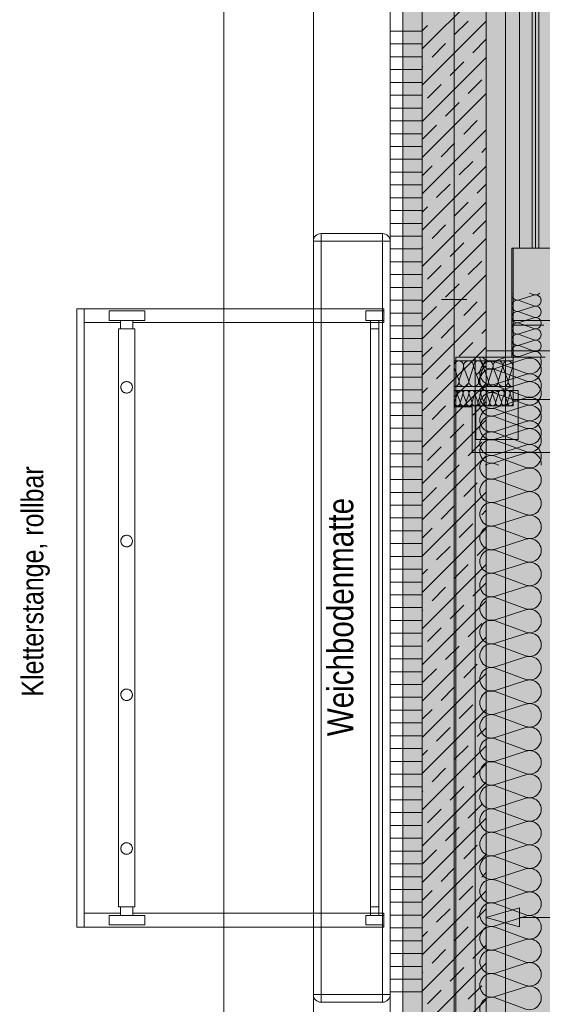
# Model space of a CAD drawing. Extents: x -720 to 300, y 62 to 1162.
# Tile 26 of 143: x -32 to 9, y 270 to 347. Entities that reach past the tile are written whole.
import ezdxf
from ezdxf.lldxf.tags import DXFTag

# ---------------------------------------------------------------- set-up
doc = ezdxf.new("R2010")
doc.units = 0
doc.layers.get('0').update_dxf_attribs({"lineweight": 13})
for name, color, linetype, lineweight, true_color in [('00 -Bauelemente -Dämmung innen', 7, 'Continuous', 9, 0xff7fe6), ('00 -Bauelemente -Gipskarton', 7, 'Continuous', 9, 0xff7fe6), ('30 -33 Aussenwände- 2 nichttragend', 7, 'Continuous', 9, 0x003dff), ('30 -33 Aussenwände- 7 Fassade_ Elemente', 7, 'Continuous', 9, 0x00aacc), ('30 -34 Innenwände- 1 tragend', 7, 'Continuous', 13, 0xdd0806), ('30 -34 Innenwände- 2 nichttragend', 7, 'Continuous', 18, 0xff7fe6), ('30 -35 Decken- 1 Konstruktion-Träger- Stahlbeton', 7, 'Continuous', 13, 0x33aa00), ('60- 61 allgemeine Ausstattung- 1 Möbel', 7, 'Continuous', 9, 0x00cccc), ('70 -72 Beschriftung- 2 Beschriftung Bauteile', 7, 'Continuous', 9, 0x9999ff), ('70 -76 Bemaßung- 2 Allgemein', 9, 'Continuous', 5, 0x808080), ('iwb_Layout BA_Markierung', 7, 'Continuous', 9, 0xbadcdc), ('iwb_Schraffur_BW', 7, 'Continuous', 13, 0x7400e8), ('iwb_Schraffur_F90_feuerbestaendig', 1, 'Continuous', 13, 0xff0000), ('iwb_Schraffur_Unterzug', 7, 'Continuous', 5, 0xffffcc)]:
    doc.layers.add(name, color=color, linetype=linetype, lineweight=lineweight, true_color=true_color)
doc.layers.add('70 -71 Achsen- 1 Gebäudeachsen', color=7, linetype='STRICHPUNKT2-A06G94018I', lineweight=18)
doc.styles.get("Standard").update_dxf_attribs({"font": 'ARIALN.TTF'})
tags = doc.linetypes.add('fein_strichliert-A06G94028I', pattern=[4, 1, -2, 1]).pattern_tags.tags
tags[8:9] = [DXFTag(74, 4), DXFTag(75, 0), DXFTag(340, '0'), DXFTag(46, 0.0), DXFTag(50, 0.0), DXFTag(44, 0.0), DXFTag(45, 0.0)]
tags[6:7] = [DXFTag(74, 4), DXFTag(75, 0), DXFTag(340, '0'), DXFTag(46, 0.0), DXFTag(50, 0.0), DXFTag(44, 0.0), DXFTag(45, 0.0)]
tags[4:5] = [DXFTag(74, 4), DXFTag(75, 0), DXFTag(340, '0'), DXFTag(46, 0.0), DXFTag(50, 0.0), DXFTag(44, 0.0), DXFTag(45, 0.0)]
tags = doc.linetypes.add('STRICHPUNKT2-A06G94018I', pattern=[12.7, 6.35, -3.175, 0, -3.175]).pattern_tags.tags
tags[10:11] = [DXFTag(74, 4), DXFTag(75, 0), DXFTag(340, '0'), DXFTag(46, 0.0), DXFTag(50, 0.0), DXFTag(44, 0.0), DXFTag(45, 0.0)]
tags[8:9] = [DXFTag(74, 4), DXFTag(75, 0), DXFTag(340, '0'), DXFTag(46, 0.0), DXFTag(50, 0.0), DXFTag(44, 0.0), DXFTag(45, 0.0)]
tags[6:7] = [DXFTag(74, 4), DXFTag(75, 0), DXFTag(340, '0'), DXFTag(46, 0.0), DXFTag(50, 0.0), DXFTag(44, 0.0), DXFTag(45, 0.0)]
tags[4:5] = [DXFTag(74, 4), DXFTag(75, 0), DXFTag(340, '0'), DXFTag(46, 0.0), DXFTag(50, 0.0), DXFTag(44, 0.0), DXFTag(45, 0.0)]

# ---------------------------------------------------------------- blocks, each defined once
blk = doc.blocks.new('Polygon-A06G93ZV8I')
at = {"color": 0, "linetype": 'ByBlock', "lineweight": -2, "ltscale": 0.13}
blk.add_solid([(4.854, 86.708), (4.686, 1083.814), (76.501, 86.518), (76.501, 1083.814)], dxfattribs=at)
blk = doc.blocks.new('Referenz-A06G94038I')
at = {"layer": '00 -Bauelemente -Dämmung innen', "color": 0, "linetype": 'Continuous', "lineweight": -2, "ltscale": 0.13}
for p, q in [((6.743, 328.912), (6.743, 476.212)), ((7.743, 328.912), (7.743, 476.212))]:
    blk.add_line(p, q, dxfattribs=at)
at = {"layer": '00 -Bauelemente -Gipskarton', "color": 0, "linetype": 'Continuous', "lineweight": -2, "ltscale": 0.13}
for p, q in [((7.743, 328.912), (7.743, 476.212)), ((7.993, 328.912), (7.993, 476.212)), ((8.243, 328.912), (8.243, 476.212))]:
    blk.add_line(p, q, dxfattribs=at)
at = {"layer": '30 -33 Aussenwände- 2 nichttragend', "color": 0, "linetype": 'fein_strichliert-A06G94028I', "lineweight": -2, "ltscale": 0.13}
blk.add_line((4.143, 320.912), (76.456, 320.912), dxfattribs=at)
at = {"layer": '30 -33 Aussenwände- 7 Fassade_ Elemente', "color": 0, "linetype": 'Continuous', "lineweight": -2, "ltscale": 0.13}
for p, q in [((6.143, 328.912), (10.283, 328.912)), ((6.143, 323.272), (6.143, 328.912)), ((6.243, 322.912), (6.243, 328.912)), ((6.243, 328.912), (6.243, 320.412)), ((6.243, 328.912), (8.643, 328.912)), ((76.456, 328.912), (6.243, 328.912)), ((1.643, 323.912), (1.643, 325.912)), ((1.643, 323.912), (1.643, 325.912)), ((6.143, 320.412), (6.143, 325.412)), ((7.868, 325.242), (6.718, 324.872)), ((7.868, 325.285), (7.524, 325.412)), ((0.643, 324.912), (2.643, 324.912)), ((0.643, 324.912), (2.643, 324.912)), ((6.718, 324.829), (7.868, 324.404)), ((7.868, 324.361), (6.718, 323.991)), ((6.718, 323.948), (7.868, 323.523)), ((10.283, 323.272), (6.143, 323.272)), ((10.283, 323.272), (6.143, 323.272)), ((6.143, 323.272), (6.143, 320.412)), ((6.243, 322.912), (6.243, 317.112)), ((8.643, 322.912), (6.243, 322.912)), ((7.868, 323.48), (6.718, 323.11)), ((6.718, 323.067), (7.868, 322.642)), ((7.868, 322.599), (6.718, 322.229)), ((6.718, 322.186), (7.868, 321.761)), ((7.868, 321.718), (6.718, 321.349)), ((6.718, 321.305), (7.868, 320.88)), ((7.868, 320.837), (6.718, 320.468)), ((6.243, 320.112), (1.643, 320.112)), ((1.783, 320.412), (1.783, 224.412)), ((1.783, 311.972), (1.783, 320.412)), ((1.783, 320.412), (3.283, 320.412)), ((8.743, 320.412), (1.783, 320.412)), ((3.283, 320.412), (6.143, 320.412)), ((3.283, 320.412), (3.283, 311.972)), ((3.283, 311.972), (3.283, 320.412)), ((3.283, 320.412), (8.743, 320.412)), ((3.283, 224.412), (3.283, 320.412)), ((5.716, 320.412), (4.843, 320.131)), ((4.843, 319.525), (7.243, 320.296)), ((4.843, 320.041), (7.243, 319.154)), ((6.143, 320.412), (8.743, 320.412)), ((6.243, 318.112), (6.243, 320.112)), ((2.005, 318.612), (1.643, 319.593)), ((2.043, 318.612), (2.364, 319.612)), ((2.402, 319.612), (2.771, 318.612)), ((2.809, 318.612), (3.13, 319.612)), ((3.168, 319.612), (3.537, 318.612)), ((3.575, 318.612), (3.896, 319.612)), ((3.934, 319.612), (4.303, 318.612)), ((4.341, 318.612), (4.662, 319.612)), ((4.7, 319.612), (5.069, 318.612)), ((7.243, 318.548), (4.843, 319.435)), ((7.243, 319.064), (4.843, 318.293)), ((5.107, 318.612), (5.428, 319.612)), ((5.466, 319.612), (5.836, 318.612)), ((5.873, 318.612), (6.194, 319.612)), ((4.843, 317.687), (7.243, 318.458)), ((4.843, 317.687), (7.243, 318.458)), ((4.843, 318.203), (7.243, 317.316)), ((1.643, 318.112), (6.243, 318.112)), ((1.643, 317.812), (6.243, 317.812)), ((1.864, 317.512), (1.672, 316.912)), ((2.109, 316.912), (1.887, 317.512)), ((2.324, 317.512), (2.131, 316.912)), ((2.568, 316.912), (2.347, 317.512)), ((2.784, 317.512), (2.591, 316.912)), ((3.028, 316.912), (2.806, 317.512)), ((3.243, 317.512), (3.05, 316.912)), ((3.488, 316.912), (3.266, 317.512)), ((3.703, 317.512), (3.51, 316.912)), ((3.947, 316.912), (3.725, 317.512)), ((4.163, 317.512), (3.97, 316.912)), ((4.407, 316.912), (4.185, 317.512)), ((4.622, 317.512), (4.429, 316.912)), ((4.866, 316.912), (4.645, 317.512)), ((7.243, 316.709), (4.843, 317.597)), ((7.243, 316.709), (4.843, 317.597)), ((5.082, 317.512), (4.889, 316.912)), ((5.326, 316.912), (5.104, 317.512)), ((5.541, 317.512), (5.349, 316.912)), ((5.786, 316.912), (5.564, 317.512)), ((6.001, 317.512), (5.808, 316.912)), ((6.024, 317.512), (6.243, 316.92)), ((6.243, 317.812), (6.243, 316.612)), ((6.643, 317.812), (6.243, 317.812)), ((6.243, 317.812), (6.243, 316.612)), ((6.643, 313.972), (6.643, 317.812)), ((7.243, 317.226), (4.843, 316.454)), ((6.243, 317.112), (9.543, 317.112)), ((6.243, 316.612), (1.643, 316.612)), ((1.643, 316.532), (3.043, 316.532)), ((3.043, 316.532), (3.043, 312.972)), ((6.243, 316.612), (3.343, 316.612)), ((3.343, 316.612), (3.343, 313.972)), ((4.843, 315.848), (7.243, 316.619)), ((4.843, 315.848), (7.243, 316.619)), ((4.843, 316.364), (7.243, 315.477)), ((7.243, 314.871), (4.843, 315.758)), ((7.243, 314.871), (4.843, 315.758)), ((7.243, 315.387), (4.843, 314.616)), ((4.843, 314.009), (7.243, 314.781)), ((4.843, 314.009), (7.243, 314.781)), ((4.843, 314.526), (7.243, 313.639)), ((3.343, 313.972), (6.643, 313.972)), ((7.243, 313.032), (4.843, 313.919)), ((3.043, 312.972), (9.543, 312.972)), ((7.243, 313.549), (4.843, 312.777)), ((4.843, 312.171), (7.243, 312.942)), ((4.843, 312.687), (7.243, 311.8)), ((4.843, 312.081), (5.137, 311.972)), ((7.243, 311.71), (4.843, 310.939)), ((4.843, 310.849), (7.243, 309.961)), ((7.243, 309.871), (4.843, 309.1)), ((4.843, 309.01), (7.243, 308.123)), ((7.243, 308.033), (4.843, 307.262)), ((4.843, 307.172), (7.243, 306.284)), ((7.243, 306.194), (4.843, 305.423)), ((4.843, 305.333), (7.243, 304.446)), ((7.243, 304.356), (4.843, 303.585)), ((4.843, 303.495), (7.243, 302.607)), ((7.243, 302.517), (4.843, 301.746)), ((4.843, 301.656), (7.243, 300.769)), ((7.243, 300.679), (4.843, 299.907)), ((4.843, 299.817), (7.243, 298.93)), ((7.243, 298.84), (4.843, 298.069)), ((4.843, 297.979), (7.243, 297.092)), ((7.243, 297.002), (4.843, 296.23)), ((4.843, 296.14), (7.243, 295.253)), ((7.243, 295.163), (4.843, 294.392)), ((4.843, 294.302), (7.243, 293.415)), ((7.243, 293.325), (4.843, 292.553)), ((4.843, 292.463), (7.243, 291.576)), ((7.243, 291.486), (4.843, 290.715)), ((4.843, 290.625), (7.243, 289.738)), ((7.243, 289.648), (4.843, 288.876)), ((4.843, 288.786), (7.243, 287.899)), ((7.243, 287.809), (4.843, 287.038)), ((4.843, 286.948), (7.243, 286.061)), ((7.243, 285.971), (4.843, 285.199)), ((4.843, 285.109), (7.243, 284.222)), ((7.243, 284.132), (4.843, 283.361)), ((4.843, 283.271), (7.243, 282.384)), ((7.243, 282.294), (4.843, 281.522)), ((4.843, 281.432), (7.243, 280.545)), ((7.243, 280.455), (4.843, 279.684)), ((4.843, 279.594), (7.243, 278.706)), ((7.243, 278.616), (4.843, 277.845)), ((4.843, 277.755), (7.243, 276.868)), ((7.243, 276.778), (4.843, 276.007)), ((4.843, 275.917), (7.243, 275.029)), ((7.243, 274.939), (4.843, 274.168)), ((4.843, 274.078), (7.243, 273.191)), ((7.243, 273.101), (4.843, 272.33)), ((4.843, 272.24), (7.243, 271.352)), ((7.243, 271.262), (4.843, 270.491)), ((4.843, 270.401), (7.243, 269.514))]:
    blk.add_line(p, q, dxfattribs=at)
for centre, major_axis, end_param in [((6.583, 325.291), (-0.423, 0.121), 2.160679), ((8.003, 325.704), (-0.135, -0.419), 1.157172), ((8.003, 324.823), (0.356, 0.258), 1.254884), ((6.583, 324.41), (0.135, 0.419), 3.765224), ((6.583, 324.41), (-0.356, 0.258), 1.255075), ((6.583, 324.41), (0.135, 0.419), 1.255075), ((8.003, 324.823), (-0.135, -0.419), 1.254884), ((8.003, 323.942), (0.356, 0.258), 1.254884), ((8.003, 323.942), (-0.135, -0.419), 3.764652), ((8.003, 324.823), (0.356, -0.258), 1.254884), ((6.583, 323.529), (0.135, 0.419), 3.765224), ((6.583, 323.529), (-0.356, 0.258), 1.255075), ((6.583, 324.41), (-0.356, -0.258), 1.255075), ((6.583, 323.529), (0.135, 0.419), 1.255075), ((8.003, 323.942), (-0.135, -0.419), 1.254884), ((8.003, 323.942), (0.356, -0.258), 1.254884), ((6.583, 322.648), (0.135, 0.419), 3.765224), ((6.583, 323.529), (-0.356, -0.258), 1.255075), ((8.003, 323.061), (-0.135, -0.419), 3.764652), ((8.003, 323.061), (0.356, 0.258), 1.254884), ((8.003, 323.061), (0.356, -0.258), 1.254884), ((6.583, 321.767), (0.135, 0.419), 3.765224), ((8.003, 323.061), (-0.135, -0.419), 1.254884), ((8.003, 322.18), (-0.135, -0.419), 3.764652), ((6.583, 320.886), (0.135, 0.419), 3.765224), ((8.003, 321.299), (-0.135, -0.419), 3.764652), ((8.003, 320.418), (0.44, -0.006), 1.896254), ((2, 319.73), (0.127, 0.361), 1.543158), ((2, 319.73), (0.364, -0.117), 1.543158), ((2.766, 319.73), (0.364, -0.117), 3.765224), ((2.766, 319.73), (-0.225, 0.31), 1.255075), ((2.766, 319.73), (0.225, 0.31), 1.255075), ((2.766, 319.73), (0.364, -0.117), 1.255075), ((3.532, 319.73), (0.364, -0.117), 3.765224), ((3.532, 319.73), (-0.225, 0.31), 1.255075), ((3.532, 319.73), (0.225, 0.31), 1.255075), ((4.561, 320.399), (-0.918, 0.013), 1.896254), ((3.532, 319.73), (0.364, -0.117), 1.255075), ((4.561, 319.167), (0.282, 0.874), 1.255075), ((4.561, 321.006), (-0.701, -0.593), 1.180173), ((4.298, 319.73), (0.364, -0.117), 3.765224), ((5.064, 319.73), (0.364, -0.117), 3.765224), ((5.83, 319.73), (0.364, -0.117), 3.765224), ((7.524, 319.422), (-0.282, -0.874), 3.765224), ((7.524, 320.028), (-0.282, -0.874), 2.313356), ((4.561, 319.167), (-0.744, 0.539), 1.255075), ((4.561, 318.561), (0.282, 0.874), 3.764652), ((4.561, 318.561), (0.282, 0.874), 3.764652), ((7.524, 318.19), (0.744, 0.539), 1.254884), ((1.641, 318.495), (0.002, -0.383), 1.878013), ((2.407, 318.495), (-0.364, 0.117), 1.254884), ((2.407, 318.495), (0.225, -0.31), 1.254884), ((3.173, 318.495), (-0.364, 0.117), 1.254884), ((3.173, 318.495), (-0.364, 0.117), 3.764652), ((3.173, 318.495), (0.225, -0.31), 1.254884), ((3.939, 318.495), (-0.364, 0.117), 1.254884), ((3.939, 318.495), (-0.364, 0.117), 3.764652), ((4.561, 317.329), (0.282, 0.874), 3.765224), ((4.561, 319.167), (-0.744, -0.539), 1.255075), ((4.561, 317.329), (0.282, 0.874), 1.255075), ((3.939, 318.495), (0.225, -0.31), 1.254884), ((4.705, 318.495), (-0.364, 0.117), 3.764652), ((5.471, 318.495), (-0.364, 0.117), 3.764652), ((6.237, 318.495), (-0.364, 0.117), 1.896254), ((7.524, 317.584), (-0.282, -0.874), 3.765224), ((7.524, 317.584), (-0.282, -0.874), 3.765224), ((7.524, 318.19), (0.744, -0.539), 1.254884), ((1.646, 317.583), (0.219, -0.07), 1.896254), ((2.105, 317.583), (0.219, -0.07), 3.764652), ((2.407, 318.495), (-0.225, -0.31), 1.254884), ((2.565, 317.583), (0.219, -0.07), 3.764652), ((3.025, 317.583), (0.219, -0.07), 3.764652), ((3.173, 318.495), (-0.225, -0.31), 1.254884), ((3.484, 317.583), (0.219, -0.07), 3.764652), ((4.561, 317.329), (-0.744, 0.539), 1.255075), ((4.561, 316.722), (0.282, 0.874), 3.764652), ((4.561, 316.722), (0.282, 0.874), 3.764652), ((3.944, 317.583), (0.219, -0.07), 3.764652), ((3.939, 318.495), (-0.225, -0.31), 1.254884), ((4.561, 316.722), (0.282, 0.874), 1.254884), ((4.404, 317.583), (0.219, -0.07), 3.764652), ((4.863, 317.583), (0.219, -0.07), 3.764652), ((4.863, 317.583), (-0.135, 0.186), 1.254884), ((4.863, 317.583), (0.135, 0.186), 1.254884), ((4.863, 317.583), (0.219, -0.07), 1.254884), ((5.323, 317.583), (0.219, -0.07), 3.764652), ((5.323, 317.583), (-0.135, 0.186), 1.254884), ((5.323, 317.583), (0.135, 0.186), 1.254884), ((5.323, 317.583), (0.219, -0.07), 1.254884), ((5.783, 317.583), (-0.135, 0.186), 1.254884), ((5.783, 317.583), (0.135, 0.186), 1.254884), ((5.783, 317.583), (0.219, -0.07), 1.254884), ((6.242, 317.583), (0, 0.23), 1.884423), ((7.524, 318.19), (-0.282, -0.874), 1.254884), ((1.89, 316.842), (-0.219, 0.07), 3.765224), ((2.35, 316.842), (-0.219, 0.07), 3.765224), ((2.809, 316.842), (-0.219, 0.07), 3.765224), ((3.269, 316.842), (-0.219, 0.07), 3.765224), ((3.729, 316.842), (-0.219, 0.07), 3.765224), ((4.561, 316.722), (-0.744, 0.539), 1.254884), ((4.561, 317.329), (-0.744, -0.539), 1.255075), ((4.188, 316.842), (-0.219, 0.07), 3.765224), ((4.648, 316.842), (-0.219, 0.07), 3.765224), ((5.108, 316.842), (-0.219, 0.07), 1.255075), ((5.108, 316.842), (-0.219, 0.07), 3.765224), ((5.108, 316.842), (0.135, -0.186), 1.255075), ((5.567, 316.842), (-0.219, 0.07), 1.255075), ((5.567, 316.842), (-0.219, 0.07), 3.765224), ((5.567, 316.842), (0.135, -0.186), 1.255075), ((6.027, 316.842), (-0.219, 0.07), 1.552305), ((6.027, 316.842), (-0.074, -0.217), 1.552305), ((7.524, 316.351), (-0.282, -0.874), 3.764652), ((7.524, 316.351), (0.744, 0.539), 1.254884), ((7.524, 315.745), (-0.282, -0.874), 3.765224), ((7.524, 315.745), (0.744, 0.539), 1.255075), ((7.524, 316.351), (0.744, -0.539), 1.254884), ((4.561, 315.49), (0.282, 0.874), 3.765224), ((4.561, 315.49), (-0.744, 0.539), 1.255075), ((4.561, 315.49), (0.282, 0.874), 1.255075), ((4.561, 316.722), (-0.744, -0.539), 1.254884), ((5.108, 316.842), (-0.135, -0.186), 1.255075), ((5.567, 316.842), (-0.135, -0.186), 1.255075), ((7.524, 315.745), (0.744, -0.539), 1.255075), ((4.561, 314.884), (0.282, 0.874), 3.764652), ((4.561, 314.884), (-0.744, 0.539), 1.254884), ((4.561, 314.884), (0.282, 0.874), 1.254884), ((7.524, 316.351), (-0.282, -0.874), 1.254884), ((7.524, 314.513), (0.744, 0.539), 1.254884), ((7.524, 314.513), (-0.282, -0.874), 3.764652), ((7.524, 315.745), (-0.282, -0.874), 1.255075), ((4.561, 313.651), (0.282, 0.874), 3.765224), ((4.561, 315.49), (-0.744, -0.539), 1.255075), ((7.524, 313.907), (-0.282, -0.874), 3.765224), ((7.524, 313.907), (0.744, 0.539), 1.255075), ((7.524, 314.513), (0.744, -0.539), 1.254884), ((7.524, 313.907), (0.744, -0.539), 1.255075), ((4.561, 314.884), (-0.744, -0.539), 1.254884), ((4.561, 313.045), (0.282, 0.874), 1.254884), ((7.524, 314.513), (-0.282, -0.874), 1.254884), ((7.524, 312.674), (-0.282, -0.874), 3.764652), ((4.561, 313.045), (-0.744, 0.539), 1.254884), ((7.524, 313.907), (-0.282, -0.874), 1.255075), ((7.524, 312.068), (0.914, -0.096), 1.987191), ((4.561, 311.813), (0.282, 0.874), 3.765224), ((4.561, 313.045), (-0.744, -0.539), 1.254884), ((4.561, 311.207), (0.282, 0.874), 0.89714), ((7.524, 310.836), (-0.282, -0.874), 3.764652), ((4.561, 309.974), (0.282, 0.874), 3.765224), ((7.524, 308.997), (-0.282, -0.874), 3.764652), ((4.561, 308.136), (0.282, 0.874), 3.765224), ((7.524, 307.159), (-0.282, -0.874), 3.764652), ((4.561, 306.297), (0.282, 0.874), 3.765224), ((7.524, 305.32), (-0.282, -0.874), 3.764652), ((4.561, 304.459), (0.282, 0.874), 3.765224), ((7.524, 303.482), (-0.282, -0.874), 3.764652), ((4.561, 302.62), (0.282, 0.874), 3.765224), ((7.524, 301.643), (-0.282, -0.874), 3.764652), ((4.561, 300.782), (0.282, 0.874), 3.765224), ((7.524, 299.805), (-0.282, -0.874), 3.764652), ((4.561, 298.943), (0.282, 0.874), 3.765224), ((7.524, 297.966), (-0.282, -0.874), 3.764652), ((4.561, 297.105), (0.282, 0.874), 3.765224), ((7.524, 296.127), (-0.282, -0.874), 3.764652), ((4.561, 295.266), (0.282, 0.874), 3.765224), ((7.524, 294.289), (-0.282, -0.874), 3.764652), ((4.561, 293.428), (0.282, 0.874), 3.765224), ((7.524, 292.45), (-0.282, -0.874), 3.764652), ((4.561, 291.589), (0.282, 0.874), 3.765224), ((7.524, 290.612), (-0.282, -0.874), 3.764652), ((4.561, 289.751), (0.282, 0.874), 3.765224), ((7.524, 288.773), (-0.282, -0.874), 3.764652), ((4.561, 287.912), (0.282, 0.874), 3.765224), ((7.524, 286.935), (-0.282, -0.874), 3.764652), ((4.561, 286.074), (0.282, 0.874), 3.765224), ((7.524, 285.096), (-0.282, -0.874), 3.764652), ((4.561, 284.235), (0.282, 0.874), 3.765224), ((7.524, 283.258), (-0.282, -0.874), 3.764652), ((4.561, 282.396), (0.282, 0.874), 3.765224), ((7.524, 281.419), (-0.282, -0.874), 3.764652), ((4.561, 280.558), (0.282, 0.874), 3.765224), ((7.524, 279.581), (-0.282, -0.874), 3.764652), ((4.561, 278.719), (0.282, 0.874), 3.765224), ((7.524, 277.742), (-0.282, -0.874), 3.764652), ((4.561, 276.881), (0.282, 0.874), 3.765224), ((7.524, 275.904), (-0.282, -0.874), 3.764652), ((4.561, 275.042), (0.282, 0.874), 3.765224), ((7.524, 274.065), (-0.282, -0.874), 3.764652), ((4.561, 273.204), (0.282, 0.874), 3.765224), ((7.524, 272.227), (-0.282, -0.874), 3.764652), ((4.561, 271.365), (0.282, 0.874), 3.765224), ((7.524, 270.388), (-0.282, -0.874), 3.764652), ((4.561, 269.527), (0.282, 0.874), 3.765224)]:
    blk.add_ellipse(centre, major_axis=major_axis, ratio=1, start_param=0, end_param=end_param, dxfattribs=at)
at = {"layer": '30 -34 Innenwände- 1 tragend', "color": 0, "linetype": 'Continuous', "lineweight": -2, "ltscale": 0.13}
for p, q in [((-3.357, 380.912), (-3.357, 227.912)), ((4.143, 380.912), (4.143, 227.912))]:
    blk.add_line(p, q, dxfattribs=at)
at = {"layer": '30 -34 Innenwände- 1 tragend', "color": 0, "lineweight": -2}
for p, q in [((-0.857, 380.912), (-0.857, 227.912)), ((4.143, 380.912), (4.143, 227.912)), ((-0.857, 344.465), (4.143, 349.465)), ((1.678, 345.587), (2.739, 346.647)), ((-0.857, 341.637), (4.143, 346.637)), ((-0.857, 345.879), (-0.443, 346.294)), ((3.093, 344.173), (4.143, 345.223)), ((-0.089, 343.819), (0.971, 344.88)), ((-0.857, 338.808), (4.143, 343.808)), ((-0.857, 343.051), (-0.796, 343.112)), ((1.325, 342.405), (2.385, 343.465)), ((2.739, 340.991), (3.8, 342.051)), ((-0.443, 340.637), (0.618, 341.698)), ((-0.857, 335.98), (4.143, 340.98)), ((0.971, 339.223), (2.032, 340.283)), ((-0.796, 337.455), (0.264, 338.516)), ((2.385, 337.809), (3.446, 338.869)), ((-0.857, 333.152), (4.143, 338.152)), ((0.618, 336.041), (1.678, 337.101)), ((3.8, 336.394), (4.143, 336.737)), ((-0.857, 334.566), (-0.089, 335.334)), ((-0.857, 330.323), (4.143, 335.323)), ((2.032, 334.627), (3.093, 335.687)), ((0.264, 332.859), (1.325, 333.919)), ((3.446, 333.212), (4.143, 333.909)), ((-0.857, 327.495), (4.143, 332.495)), ((-0.857, 331.737), (-0.443, 332.152)), ((1.678, 331.445), (2.739, 332.505)), ((-0.089, 329.677), (0.971, 330.738)), ((3.093, 330.03), (4.143, 331.08)), ((-0.857, 324.666), (4.143, 329.666)), ((-0.857, 328.909), (-0.796, 328.97)), ((1.325, 328.263), (2.385, 329.323)), ((-0.443, 326.495), (0.618, 327.556)), ((2.739, 326.848), (3.8, 327.909)), ((-0.857, 321.838), (4.143, 326.838)), ((0.971, 325.081), (2.032, 326.141)), ((-0.796, 323.313), (0.264, 324.374)), ((2.385, 323.666), (3.446, 324.727)), ((-0.857, 319.009), (4.143, 324.009)), ((0.618, 321.899), (1.678, 322.959)), ((3.8, 322.252), (4.143, 322.595)), ((2.032, 320.484), (3.093, 321.545)), ((-0.857, 320.424), (-0.089, 321.192)), ((-0.857, 316.181), (4.143, 321.181)), ((0.264, 318.717), (1.325, 319.777)), ((3.446, 319.07), (4.143, 319.767)), ((-0.857, 313.353), (4.143, 318.353)), ((1.678, 317.302), (2.739, 318.363)), ((-0.857, 317.595), (-0.443, 318.01)), ((3.093, 315.888), (4.143, 316.938)), ((-0.089, 315.535), (0.971, 316.595)), ((-0.857, 310.524), (4.143, 315.524)), ((1.325, 314.12), (2.385, 315.181)), ((-0.857, 314.767), (-0.796, 314.828)), ((2.739, 312.706), (3.8, 313.767)), ((-0.443, 312.353), (0.618, 313.413)), ((-0.857, 307.696), (4.143, 312.696)), ((0.971, 310.939), (2.032, 311.999)), ((2.385, 309.524), (3.446, 310.585)), ((-0.857, 304.867), (4.143, 309.867)), ((-0.796, 309.171), (0.264, 310.231)), ((0.618, 307.757), (1.678, 308.817)), ((3.8, 308.11), (4.143, 308.453)), ((-0.857, 306.281), (-0.089, 307.049)), ((-0.857, 302.039), (4.143, 307.039)), ((2.032, 306.342), (3.093, 307.403)), ((0.264, 304.575), (1.325, 305.635)), ((3.446, 304.928), (4.143, 305.625)), ((-0.857, 299.21), (4.143, 304.21)), ((-0.857, 303.453), (-0.443, 303.867)), ((1.678, 303.16), (2.739, 304.221)), ((-0.089, 301.393), (0.971, 302.453)), ((3.093, 301.746), (4.143, 302.796)), ((-0.857, 296.382), (4.143, 301.382)), ((-0.857, 300.625), (-0.796, 300.685)), ((1.325, 299.978), (2.385, 301.039)), ((-0.443, 298.211), (0.618, 299.271)), ((2.739, 298.564), (3.8, 299.625)), ((-0.857, 293.554), (4.143, 298.554)), ((0.971, 296.796), (2.032, 297.857)), ((-0.796, 295.029), (0.264, 296.089)), ((2.385, 295.382), (3.446, 296.443)), ((-0.857, 290.725), (4.143, 295.725)), ((0.618, 293.614), (1.678, 294.675)), ((3.8, 293.968), (4.143, 294.311)), ((-0.857, 292.139), (-0.089, 292.907)), ((-0.857, 287.897), (4.143, 292.897)), ((2.032, 292.2), (3.093, 293.261)), ((0.264, 290.432), (1.325, 291.493)), ((3.446, 290.786), (4.143, 291.482)), ((-0.857, 285.068), (4.143, 290.068)), ((1.678, 289.018), (2.739, 290.079)), ((-0.857, 289.311), (-0.443, 289.725)), ((-0.089, 287.25), (0.971, 288.311)), ((3.093, 287.604), (4.143, 288.654)), ((-0.857, 282.24), (4.143, 287.24)), ((1.325, 285.836), (2.385, 286.897)), ((-0.857, 286.482), (-0.796, 286.543)), ((2.739, 284.422), (3.8, 285.483)), ((-0.857, 279.411), (4.143, 284.411)), ((-0.443, 284.068), (0.618, 285.129)), ((0.971, 282.654), (2.032, 283.715)), ((2.385, 281.24), (3.446, 282.301)), ((-0.857, 276.583), (4.143, 281.583)), ((-0.796, 280.886), (0.264, 281.947)), ((0.618, 279.472), (1.678, 280.533)), ((3.8, 279.826), (4.143, 280.169)), ((2.032, 278.058), (3.093, 279.119)), ((-0.857, 277.997), (-0.089, 278.765)), ((-0.857, 273.755), (4.143, 278.755)), ((0.264, 276.29), (1.325, 277.351)), ((3.446, 276.644), (4.143, 277.34)), ((1.678, 274.876), (2.739, 275.937)), ((-0.857, 270.926), (4.143, 275.926)), ((-0.857, 275.169), (-0.443, 275.583)), ((3.093, 273.462), (4.143, 274.512)), ((-0.089, 273.108), (0.971, 274.169)), ((-0.857, 268.098), (4.143, 273.098)), ((-0.857, 272.34), (-0.796, 272.401)), ((1.325, 271.694), (2.385, 272.755)), ((2.739, 270.28), (3.8, 271.341)), ((-0.443, 269.926), (0.618, 270.987)), ((-0.857, 265.269), (4.143, 270.269))]:
    blk.add_line(p, q, dxfattribs=at)
at = {"layer": '30 -34 Innenwände- 2 nichttragend', "color": 0, "linetype": 'Continuous', "lineweight": -2, "ltscale": 0.13}
for p, q in [((6.743, 328.912), (6.743, 476.212)), ((8.243, 328.912), (8.243, 476.212))]:
    blk.add_line(p, q, dxfattribs=at)
at = {"layer": '30 -34 Innenwände- 2 nichttragend', "color": 0, "lineweight": -2}
for p, q in [((-3.357, 380.912), (-3.357, 227.912)), ((-0.857, 380.912), (-0.857, 227.912)), ((-3.357, 345.853), (-0.857, 345.853)), ((-3.357, 344.853), (-0.857, 344.853)), ((-3.357, 343.853), (-0.857, 343.853)), ((-3.357, 342.853), (-0.857, 342.853)), ((-3.357, 341.853), (-0.857, 341.853)), ((-3.357, 340.853), (-0.857, 340.853)), ((-3.357, 339.853), (-0.857, 339.853)), ((-3.357, 338.853), (-0.857, 338.853)), ((-3.357, 337.853), (-0.857, 337.853)), ((-3.357, 336.853), (-0.857, 336.853)), ((-3.357, 335.853), (-0.857, 335.853)), ((-3.357, 334.853), (-0.857, 334.853)), ((-3.357, 333.853), (-0.857, 333.853)), ((-3.357, 332.853), (-0.857, 332.853)), ((-3.357, 331.853), (-0.857, 331.853)), ((-3.357, 330.853), (-0.857, 330.853)), ((-3.357, 329.853), (-0.857, 329.853)), ((-3.357, 328.853), (-0.857, 328.853)), ((-3.357, 327.853), (-0.857, 327.853)), ((-3.357, 326.853), (-0.857, 326.853)), ((-3.357, 325.853), (-0.857, 325.853)), ((-3.357, 324.853), (-0.857, 324.853)), ((-3.357, 323.853), (-0.857, 323.853)), ((-3.357, 322.853), (-0.857, 322.853)), ((-3.357, 321.853), (-0.857, 321.853)), ((-3.357, 320.853), (-0.857, 320.853)), ((-3.357, 319.853), (-0.857, 319.853)), ((-3.357, 318.853), (-0.857, 318.853)), ((-3.357, 317.853), (-0.857, 317.853)), ((-3.357, 316.853), (-0.857, 316.853)), ((-3.357, 315.853), (-0.857, 315.853)), ((-3.357, 314.853), (-0.857, 314.853)), ((-3.357, 313.853), (-0.857, 313.853)), ((-3.357, 312.853), (-0.857, 312.853)), ((-3.357, 311.853), (-0.857, 311.853)), ((-3.357, 310.853), (-0.857, 310.853)), ((-3.357, 309.853), (-0.857, 309.853)), ((-3.357, 308.853), (-0.857, 308.853)), ((-3.357, 307.853), (-0.857, 307.853)), ((-3.357, 306.853), (-0.857, 306.853)), ((-3.357, 305.853), (-0.857, 305.853)), ((-3.357, 304.853), (-0.857, 304.853)), ((-3.357, 303.853), (-0.857, 303.853)), ((-3.357, 302.853), (-0.857, 302.853)), ((-3.357, 301.853), (-0.857, 301.853)), ((-3.357, 300.853), (-0.857, 300.853)), ((-3.357, 299.853), (-0.857, 299.853)), ((-3.357, 298.853), (-0.857, 298.853)), ((-3.357, 297.853), (-0.857, 297.853)), ((-3.357, 296.853), (-0.857, 296.853)), ((-3.357, 295.853), (-0.857, 295.853)), ((-3.357, 294.853), (-0.857, 294.853)), ((-3.357, 293.853), (-0.857, 293.853)), ((-3.357, 292.853), (-0.857, 292.853)), ((-3.357, 291.853), (-0.857, 291.853)), ((-3.357, 290.853), (-0.857, 290.853)), ((-3.357, 289.853), (-0.857, 289.853)), ((-3.357, 288.853), (-0.857, 288.853)), ((-3.357, 287.853), (-0.857, 287.853)), ((-3.357, 286.853), (-0.857, 286.853)), ((-3.357, 285.853), (-0.857, 285.853)), ((-3.357, 284.853), (-0.857, 284.853)), ((-3.357, 283.853), (-0.857, 283.853)), ((-3.357, 282.853), (-0.857, 282.853)), ((-3.357, 281.853), (-0.857, 281.853)), ((-3.357, 280.853), (-0.857, 280.853)), ((-3.357, 279.853), (-0.857, 279.853)), ((-3.357, 278.853), (-0.857, 278.853)), ((-3.357, 277.853), (-0.857, 277.853)), ((-3.357, 276.853), (-0.857, 276.853)), ((-3.357, 275.853), (-0.857, 275.853)), ((-3.357, 274.853), (-0.857, 274.853)), ((-3.357, 273.853), (-0.857, 273.853)), ((-3.357, 272.853), (-0.857, 272.853)), ((-3.357, 271.853), (-0.857, 271.853)), ((-3.357, 270.853), (-0.857, 270.853))]:
    blk.add_line(p, q, dxfattribs=at)
at = {"layer": '30 -35 Decken- 1 Konstruktion-Träger- Stahlbeton', "color": 0, "linetype": 'fein_strichliert-A06G94028I', "lineweight": -2, "ltscale": 0.13}
for p, q in [((-2.357, 227.912), (-2.357, 770.912)), ((5.643, 227.912), (5.643, 770.912))]:
    blk.add_line(p, q, dxfattribs=at)
at = {"layer": '60- 61 allgemeine Ausstattung- 1 Möbel', "color": 0, "linetype": 'Continuous', "lineweight": -2, "ltscale": 0.13}
for p, q in [((-8.757, 330.052), (-8.757, 329.452)), ((-8.757, 330.052), (-3.957, 330.052)), ((-3.957, 330.052), (-3.957, 329.452)), ((-9.357, 329.452), (-8.757, 329.452)), ((-9.357, 270.652), (-9.357, 329.452)), ((-3.957, 329.452), (-8.757, 329.452)), ((-8.757, 329.452), (-8.757, 270.652)), ((-3.957, 270.652), (-3.957, 329.452)), ((-3.957, 329.452), (-3.357, 329.452)), ((-3.357, 329.452), (-3.357, 270.652)), ((-27.817, 275.912), (-27.817, 324.192)), ((-27.817, 324.192), (-27.255, 324.192)), ((-27.255, 323.1), (-27.255, 324.192)), ((-27.255, 324.192), (-3.857, 324.192)), ((-27.255, 324.192), (-27.255, 275.912)), ((-25.307, 323.272), (-25.307, 324.022)), ((-25.307, 324.022), (-22.527, 324.022)), ((-22.527, 324.022), (-22.527, 323.272)), ((-5.247, 323.272), (-5.247, 324.022)), ((-5.247, 324.022), (-3.857, 324.022)), ((-3.857, 324.192), (-3.857, 323.1)), ((-3.857, 324.022), (-3.857, 323.272)), ((-24.41, 323.1), (-27.255, 323.1)), ((-22.527, 323.272), (-25.307, 323.272)), ((-24.41, 322.612), (-24.41, 323.272)), ((-24.41, 323.272), (-23.467, 323.272)), ((-23.467, 323.272), (-23.467, 322.612)), ((-5.319, 323.1), (-23.467, 323.1)), ((-3.857, 323.1), (-5.319, 323.1)), ((-3.857, 323.272), (-5.247, 323.272)), ((-4.892, 322.612), (-4.892, 323.272)), ((-4.892, 323.272), (-4.252, 323.272)), ((-4.252, 323.272), (-4.252, 322.612)), ((-23.297, 322.612), (-24.577, 322.612)), ((-24.577, 322.612), (-24.577, 277.492)), ((-23.467, 322.612), (-24.41, 322.612)), ((-23.297, 277.492), (-23.297, 322.612)), ((-4.892, 277.492), (-4.892, 322.612)), ((-4.892, 322.612), (-4.252, 322.612)), ((-4.252, 322.612), (-4.892, 322.612)), ((-4.252, 322.612), (-4.252, 277.492)), ((-24.368, 318.183), (-24.353, 318.224)), ((-24.353, 318.224), (-24.334, 318.264)), ((-24.334, 318.264), (-24.312, 318.302)), ((-24.312, 318.302), (-24.285, 318.338)), ((-24.285, 318.338), (-24.256, 318.37)), ((-24.256, 318.37), (-24.223, 318.4)), ((-24.223, 318.4), (-24.187, 318.426)), ((-24.187, 318.426), (-24.15, 318.449)), ((-24.15, 318.449), (-24.11, 318.468)), ((-24.11, 318.468), (-24.068, 318.483)), ((-24.068, 318.483), (-24.025, 318.493)), ((-24.025, 318.493), (-23.981, 318.5)), ((-23.981, 318.5), (-23.937, 318.502)), ((-23.937, 318.502), (-23.893, 318.5)), ((-23.893, 318.5), (-23.85, 318.493)), ((-23.85, 318.493), (-23.807, 318.483)), ((-23.807, 318.483), (-23.765, 318.468)), ((-23.765, 318.468), (-23.725, 318.449)), ((-23.725, 318.449), (-23.687, 318.426)), ((-23.687, 318.426), (-23.652, 318.4)), ((-23.652, 318.4), (-23.619, 318.37)), ((-23.619, 318.37), (-23.59, 318.338)), ((-23.59, 318.338), (-23.563, 318.302)), ((-23.563, 318.302), (-23.541, 318.264)), ((-23.541, 318.264), (-23.522, 318.224)), ((-23.522, 318.224), (-23.507, 318.183)), ((-24.387, 318.052), (-24.385, 318.096)), ((-24.385, 318.008), (-24.387, 318.052)), ((-24.385, 318.096), (-24.379, 318.14)), ((-24.379, 317.964), (-24.385, 318.008)), ((-24.379, 318.14), (-24.368, 318.183)), ((-24.368, 317.921), (-24.379, 317.964)), ((-24.353, 317.88), (-24.368, 317.921)), ((-24.334, 317.84), (-24.353, 317.88)), ((-24.312, 317.802), (-24.334, 317.84)), ((-24.285, 317.767), (-24.312, 317.802)), ((-24.256, 317.734), (-24.285, 317.767)), ((-24.223, 317.704), (-24.256, 317.734)), ((-24.187, 317.678), (-24.223, 317.704)), ((-24.15, 317.655), (-24.187, 317.678)), ((-24.11, 317.636), (-24.15, 317.655)), ((-24.068, 317.621), (-24.11, 317.636)), ((-24.025, 317.611), (-24.068, 317.621)), ((-23.981, 317.604), (-24.025, 317.611)), ((-23.937, 317.602), (-23.981, 317.604)), ((-23.893, 317.604), (-23.937, 317.602)), ((-23.85, 317.611), (-23.893, 317.604)), ((-23.807, 317.621), (-23.85, 317.611)), ((-23.765, 317.636), (-23.807, 317.621)), ((-23.725, 317.655), (-23.765, 317.636)), ((-23.687, 317.678), (-23.725, 317.655)), ((-23.652, 317.704), (-23.687, 317.678)), ((-23.619, 317.734), (-23.652, 317.704)), ((-23.59, 317.767), (-23.619, 317.734)), ((-23.563, 317.802), (-23.59, 317.767)), ((-23.541, 317.84), (-23.563, 317.802)), ((-23.522, 317.88), (-23.541, 317.84)), ((-23.507, 317.921), (-23.522, 317.88)), ((-23.507, 318.183), (-23.496, 318.14)), ((-23.496, 317.964), (-23.507, 317.921)), ((-23.496, 318.14), (-23.49, 318.096)), ((-23.49, 318.008), (-23.496, 317.964)), ((-23.49, 318.096), (-23.487, 318.052)), ((-23.487, 318.052), (-23.49, 318.008)), ((-24.387, 306.052), (-24.385, 306.096)), ((-24.385, 306.008), (-24.387, 306.052)), ((-24.385, 306.096), (-24.379, 306.14)), ((-24.379, 305.964), (-24.385, 306.008)), ((-24.379, 306.14), (-24.368, 306.183)), ((-24.368, 305.921), (-24.379, 305.964)), ((-24.368, 306.183), (-24.353, 306.224)), ((-24.353, 305.88), (-24.368, 305.921)), ((-24.353, 306.224), (-24.334, 306.264)), ((-24.334, 306.264), (-24.312, 306.302)), ((-24.312, 306.302), (-24.285, 306.338)), ((-24.285, 306.338), (-24.256, 306.37)), ((-24.256, 306.37), (-24.223, 306.4)), ((-24.223, 306.4), (-24.187, 306.426)), ((-24.187, 306.426), (-24.15, 306.449)), ((-24.15, 306.449), (-24.11, 306.468)), ((-24.11, 306.468), (-24.068, 306.483)), ((-24.068, 306.483), (-24.025, 306.493)), ((-24.025, 306.493), (-23.981, 306.5)), ((-23.981, 306.5), (-23.937, 306.502)), ((-23.937, 306.502), (-23.893, 306.5)), ((-23.893, 306.5), (-23.85, 306.493)), ((-23.85, 306.493), (-23.807, 306.483)), ((-23.807, 306.483), (-23.765, 306.468)), ((-23.765, 306.468), (-23.725, 306.449)), ((-23.725, 306.449), (-23.687, 306.426)), ((-23.687, 306.426), (-23.652, 306.4)), ((-23.652, 306.4), (-23.619, 306.37)), ((-23.619, 306.37), (-23.59, 306.338)), ((-23.59, 306.338), (-23.563, 306.302)), ((-23.563, 306.302), (-23.541, 306.264)), ((-23.541, 306.264), (-23.522, 306.224)), ((-23.522, 306.224), (-23.507, 306.183)), ((-23.507, 305.921), (-23.522, 305.88)), ((-23.507, 306.183), (-23.496, 306.14)), ((-23.496, 305.964), (-23.507, 305.921)), ((-23.496, 306.14), (-23.49, 306.096)), ((-23.49, 306.008), (-23.496, 305.964)), ((-23.49, 306.096), (-23.487, 306.052)), ((-23.487, 306.052), (-23.49, 306.008)), ((-24.334, 305.84), (-24.353, 305.88)), ((-24.312, 305.802), (-24.334, 305.84)), ((-24.285, 305.767), (-24.312, 305.802)), ((-24.256, 305.734), (-24.285, 305.767)), ((-24.223, 305.704), (-24.256, 305.734)), ((-24.187, 305.678), (-24.223, 305.704)), ((-24.15, 305.655), (-24.187, 305.678)), ((-24.11, 305.636), (-24.15, 305.655)), ((-24.068, 305.621), (-24.11, 305.636)), ((-24.025, 305.611), (-24.068, 305.621)), ((-23.981, 305.604), (-24.025, 305.611)), ((-23.937, 305.602), (-23.981, 305.604)), ((-23.893, 305.604), (-23.937, 305.602)), ((-23.85, 305.611), (-23.893, 305.604)), ((-23.807, 305.621), (-23.85, 305.611)), ((-23.765, 305.636), (-23.807, 305.621)), ((-23.725, 305.655), (-23.765, 305.636)), ((-23.687, 305.678), (-23.725, 305.655)), ((-23.652, 305.704), (-23.687, 305.678)), ((-23.619, 305.734), (-23.652, 305.704)), ((-23.59, 305.767), (-23.619, 305.734)), ((-23.563, 305.802), (-23.59, 305.767)), ((-23.541, 305.84), (-23.563, 305.802)), ((-23.522, 305.88), (-23.541, 305.84)), ((-24.256, 294.37), (-24.223, 294.4)), ((-24.223, 294.4), (-24.187, 294.426)), ((-24.187, 294.426), (-24.15, 294.449)), ((-24.15, 294.449), (-24.11, 294.468)), ((-24.11, 294.468), (-24.068, 294.483)), ((-24.068, 294.483), (-24.025, 294.493)), ((-24.025, 294.493), (-23.981, 294.5)), ((-23.981, 294.5), (-23.937, 294.502)), ((-23.937, 294.502), (-23.893, 294.5)), ((-23.893, 294.5), (-23.85, 294.493)), ((-23.85, 294.493), (-23.807, 294.483)), ((-23.807, 294.483), (-23.765, 294.468)), ((-23.765, 294.468), (-23.725, 294.449)), ((-23.725, 294.449), (-23.687, 294.426)), ((-23.687, 294.426), (-23.652, 294.4)), ((-23.652, 294.4), (-23.619, 294.37)), ((-24.387, 294.052), (-24.385, 294.096)), ((-24.385, 294.008), (-24.387, 294.052)), ((-24.385, 294.096), (-24.379, 294.14)), ((-24.379, 293.964), (-24.385, 294.008)), ((-24.379, 294.14), (-24.368, 294.183)), ((-24.368, 293.921), (-24.379, 293.964)), ((-24.368, 294.183), (-24.353, 294.224)), ((-24.353, 293.88), (-24.368, 293.921)), ((-24.353, 294.224), (-24.334, 294.264)), ((-24.334, 293.84), (-24.353, 293.88)), ((-24.334, 294.264), (-24.312, 294.302)), ((-24.312, 293.802), (-24.334, 293.84)), ((-24.312, 294.302), (-24.285, 294.338)), ((-24.285, 293.767), (-24.312, 293.802)), ((-24.285, 294.338), (-24.256, 294.37)), ((-24.256, 293.734), (-24.285, 293.767)), ((-24.223, 293.704), (-24.256, 293.734)), ((-24.187, 293.678), (-24.223, 293.704)), ((-24.15, 293.655), (-24.187, 293.678)), ((-24.11, 293.636), (-24.15, 293.655)), ((-24.068, 293.621), (-24.11, 293.636)), ((-24.025, 293.611), (-24.068, 293.621)), ((-23.981, 293.604), (-24.025, 293.611)), ((-23.85, 293.611), (-23.893, 293.604)), ((-23.807, 293.621), (-23.85, 293.611)), ((-23.765, 293.636), (-23.807, 293.621)), ((-23.725, 293.655), (-23.765, 293.636)), ((-23.687, 293.678), (-23.725, 293.655)), ((-23.652, 293.704), (-23.687, 293.678)), ((-23.619, 293.734), (-23.652, 293.704)), ((-23.619, 294.37), (-23.59, 294.338)), ((-23.59, 293.767), (-23.619, 293.734)), ((-23.59, 294.338), (-23.563, 294.302)), ((-23.563, 293.802), (-23.59, 293.767)), ((-23.563, 294.302), (-23.541, 294.264)), ((-23.541, 293.84), (-23.563, 293.802)), ((-23.541, 294.264), (-23.522, 294.224)), ((-23.522, 293.88), (-23.541, 293.84)), ((-23.522, 294.224), (-23.507, 294.183)), ((-23.507, 293.921), (-23.522, 293.88)), ((-23.507, 294.183), (-23.496, 294.14)), ((-23.496, 293.964), (-23.507, 293.921)), ((-23.496, 294.14), (-23.49, 294.096)), ((-23.49, 294.008), (-23.496, 293.964)), ((-23.49, 294.096), (-23.487, 294.052)), ((-23.487, 294.052), (-23.49, 294.008)), ((-23.937, 293.602), (-23.981, 293.604)), ((-23.893, 293.604), (-23.937, 293.602)), ((-24.387, 282.052), (-24.385, 282.096)), ((-24.385, 282.096), (-24.379, 282.14)), ((-24.379, 282.14), (-24.368, 282.183)), ((-24.368, 282.183), (-24.353, 282.224)), ((-24.353, 282.224), (-24.334, 282.264)), ((-24.334, 282.264), (-24.312, 282.302)), ((-24.312, 282.302), (-24.285, 282.338)), ((-24.285, 282.338), (-24.256, 282.37)), ((-24.256, 282.37), (-24.223, 282.4)), ((-24.223, 282.4), (-24.187, 282.426)), ((-24.187, 282.426), (-24.15, 282.449)), ((-24.15, 282.449), (-24.11, 282.468)), ((-24.11, 282.468), (-24.068, 282.483)), ((-24.068, 282.483), (-24.025, 282.493)), ((-24.025, 282.493), (-23.981, 282.5)), ((-23.981, 282.5), (-23.937, 282.502)), ((-23.937, 282.502), (-23.893, 282.5)), ((-23.893, 282.5), (-23.85, 282.493)), ((-23.85, 282.493), (-23.807, 282.483)), ((-23.807, 282.483), (-23.765, 282.468)), ((-23.765, 282.468), (-23.725, 282.449)), ((-23.725, 282.449), (-23.687, 282.426)), ((-23.687, 282.426), (-23.652, 282.4)), ((-23.652, 282.4), (-23.619, 282.37)), ((-23.619, 282.37), (-23.59, 282.338)), ((-23.59, 282.338), (-23.563, 282.302)), ((-23.563, 282.302), (-23.541, 282.264)), ((-23.541, 282.264), (-23.522, 282.224)), ((-23.522, 282.224), (-23.507, 282.183)), ((-23.507, 282.183), (-23.496, 282.14)), ((-23.496, 282.14), (-23.49, 282.096)), ((-23.49, 282.096), (-23.487, 282.052)), ((-24.385, 282.008), (-24.387, 282.052)), ((-24.379, 281.964), (-24.385, 282.008)), ((-24.368, 281.921), (-24.379, 281.964)), ((-24.353, 281.88), (-24.368, 281.921)), ((-24.334, 281.84), (-24.353, 281.88)), ((-24.312, 281.802), (-24.334, 281.84)), ((-24.285, 281.767), (-24.312, 281.802)), ((-24.256, 281.734), (-24.285, 281.767)), ((-24.223, 281.704), (-24.256, 281.734)), ((-24.187, 281.678), (-24.223, 281.704)), ((-24.15, 281.655), (-24.187, 281.678)), ((-24.11, 281.636), (-24.15, 281.655)), ((-24.068, 281.621), (-24.11, 281.636)), ((-24.025, 281.611), (-24.068, 281.621)), ((-23.981, 281.604), (-24.025, 281.611)), ((-23.937, 281.602), (-23.981, 281.604)), ((-23.893, 281.604), (-23.937, 281.602)), ((-23.85, 281.611), (-23.893, 281.604)), ((-23.807, 281.621), (-23.85, 281.611)), ((-23.765, 281.636), (-23.807, 281.621)), ((-23.725, 281.655), (-23.765, 281.636)), ((-23.687, 281.678), (-23.725, 281.655)), ((-23.652, 281.704), (-23.687, 281.678)), ((-23.619, 281.734), (-23.652, 281.704)), ((-23.59, 281.767), (-23.619, 281.734)), ((-23.563, 281.802), (-23.59, 281.767)), ((-23.541, 281.84), (-23.563, 281.802)), ((-23.522, 281.88), (-23.541, 281.84)), ((-23.507, 281.921), (-23.522, 281.88)), ((-23.496, 281.964), (-23.507, 281.921)), ((-23.49, 282.008), (-23.496, 281.964)), ((-23.487, 282.052), (-23.49, 282.008)), ((-24.577, 277.492), (-23.297, 277.492)), ((-24.41, 276.832), (-24.41, 277.492)), ((-24.41, 277.492), (-23.467, 277.492)), ((-23.467, 277.492), (-23.467, 276.832)), ((-4.252, 277.492), (-4.892, 277.492)), ((-4.892, 276.832), (-4.892, 277.492)), ((-4.892, 277.492), (-4.252, 277.492)), ((-4.252, 277.492), (-4.252, 276.832)), ((-27.255, 275.912), (-27.255, 277.004)), ((-27.255, 277.004), (-24.41, 277.004)), ((-25.307, 276.082), (-25.307, 276.832)), ((-25.307, 276.832), (-22.527, 276.832)), ((-23.467, 276.832), (-24.41, 276.832)), ((-23.467, 277.004), (-4.892, 277.004)), ((-22.527, 276.832), (-22.527, 276.082)), ((-5.319, 277.004), (-3.857, 277.004)), ((-5.247, 276.082), (-5.247, 276.832)), ((-5.247, 276.832), (-3.857, 276.832)), ((-4.252, 276.832), (-4.892, 276.832)), ((-3.857, 277.004), (-3.857, 275.912)), ((-3.857, 276.832), (-3.857, 276.082)), ((-22.527, 276.082), (-25.307, 276.082)), ((-3.857, 276.082), (-5.247, 276.082)), ((-27.255, 275.912), (-27.817, 275.912)), ((-3.857, 275.912), (-27.255, 275.912)), ((-8.757, 270.652), (-9.357, 270.652)), ((-3.957, 270.652), (-8.757, 270.652)), ((-8.757, 270.652), (-8.757, 270.052)), ((-3.957, 270.652), (-3.357, 270.652)), ((-3.957, 270.652), (-3.957, 270.052)), ((-8.757, 270.052), (-3.957, 270.052))]:
    blk.add_line(p, q, dxfattribs=at)
for centre, major_axis, end_param in [((-8.757, 329.452), (0, 0.6), 1.570796), ((-3.957, 329.452), (0.6, 0), 1.570796), ((-23.937, 318.052), (0, 0.45), 3.141593), ((-23.937, 318.052), (0, -0.45), 3.141593), ((-23.937, 306.052), (0, 0.45), 3.141593), ((-23.937, 306.052), (0, -0.45), 3.141593), ((-23.937, 294.052), (0, 0.45), 3.141593), ((-23.937, 294.052), (0, -0.45), 3.141593), ((-23.937, 282.052), (0, 0.45), 3.141593), ((-23.937, 282.052), (0, -0.45), 3.141593), ((-8.757, 270.652), (-0.6, 0), 1.570796), ((-3.957, 270.652), (0, -0.6), 1.570796)]:
    blk.add_ellipse(centre, major_axis=major_axis, ratio=1, start_param=0, end_param=end_param, dxfattribs=at)
at = {"layer": '70 -71 Achsen- 1 Gebäudeachsen', "color": 0, "linetype": 'STRICHPUNKT2-A06G94018I', "lineweight": -2, "ltscale": 0.13}
blk.add_line((1.643, 1084.852), (1.643, 85.412), dxfattribs=at)
at = {"layer": '70 -72 Beschriftung- 2 Beschriftung Bauteile', "color": 0, "lineweight": -2}
for p, q in [((6.741, 277.426), (4.143, 276.676)), ((6.741, 275.926), (6.741, 277.426)), ((4.143, 276.676), (6.741, 275.926))]:
    blk.add_line(p, q, dxfattribs=at)
at = {"layer": '70 -72 Beschriftung- 2 Beschriftung Bauteile', "color": 0, "linetype": 'Continuous', "lineweight": -2, "ltscale": 0.13}
blk.add_line((6.741, 276.676), (14.021, 276.676), dxfattribs=at)
at = {"layer": '70 -76 Bemaßung- 2 Allgemein', "color": 0, "linetype": 'Continuous', "lineweight": -2, "ltscale": 0.13}
for p, q in [((-9.356, 229.973), (-9.356, 558.852)), ((-16.356, 229.973), (-16.356, 475.152))]:
    blk.add_line(p, q, dxfattribs=at)
at = {"layer": '70 -72 Beschriftung- 2 Beschriftung Bauteile', "color": 0, "linetype": 'Continuous', "lineweight": -2, "ltscale": 0.13, "attachment_point": 1, "rotation": 90}
for s, insert, char_height in [('{\\fArial Narrow;Kletterstange, rollbar}', (-32.145, 293.912), 1.7), ('{\\fArial Narrow;Weichbodenmatte}', (-8.251, 290.822), 2.01377)]:
    blk.add_mtext(s, dxfattribs=dict(at, insert=insert, char_height=char_height))
blk = doc.blocks.new('Referenz-A06G94058I')
at = {"layer": 'iwb_Schraffur_BW', "linetype": 'Continuous', "ltscale": 0.13}
for points in [[(4.144, 547.412), (-0.856, 316.812), (-0.856, 552.412)], [(4.144, 547.412), (4.144, 316.812), (-0.856, 316.812)]]:
    blk.add_solid(points, dxfattribs=at)
at = {"layer": 'iwb_Schraffur_F90_feuerbestaendig', "linetype": 'Continuous', "ltscale": 0.13}
blk.add_solid([(-0.856, 212.812), (-0.856, 317.112), (4.144, 212.812), (4.144, 317.112)], dxfattribs=at)
at = {"layer": 'iwb_Schraffur_Unterzug', "linetype": 'Continuous', "ltscale": 0.13}
blk.add_solid([(-2.356, 227.912), (-2.356, 830.912), (5.644, 227.912), (5.644, 830.912)], dxfattribs=at)

msp = doc.modelspace()

# ---------------------------------------------------------------- block references
at = {"color": 8, "lineweight": 13, "ltscale": 0.13, "true_color": 0x808080}
msp.add_blockref('Referenz-A06G94038I', (0, 0), dxfattribs=at)
at = {"color": 8, "lineweight": 25, "ltscale": 0.25, "true_color": 0x808080}
msp.add_blockref('Referenz-A06G94058I', (0, 0), dxfattribs=at)
at = {"layer": 'iwb_Layout BA_Markierung', "ltscale": 0.13}
msp.add_blockref('Polygon-A06G93ZV8I', (0, 0), dxfattribs=at)

doc.saveas('drawing.dxf')
